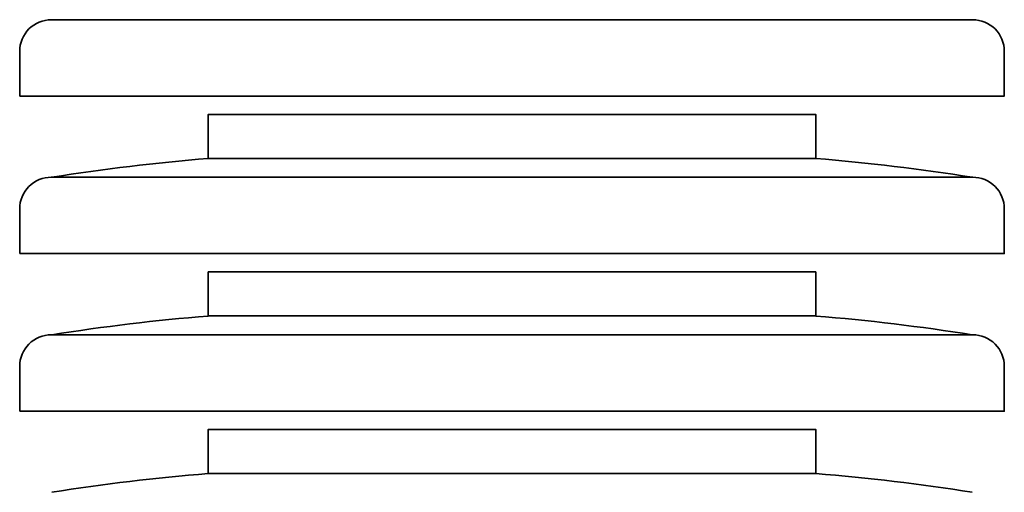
# Model space of a CAD drawing. Header units: millimetres. Extents: x 15940 to 92175, y -24684 to 227664.
# Tile 132 of 132: x 83900 to 84215, y 199954 to 200106. Entities that reach past the tile are written whole.
import ezdxf

# ---------------------------------------------------------------- set-up
doc = ezdxf.new("R2010")
doc.units = ezdxf.units.MM
doc.header["$LTSCALE"] = 0.05
doc.linetypes.add('phl_thick', pattern=[0])
doc.layers.add('VZT_30 DISTRIBUČNÍ PRVKY - OBRYS', color=1, linetype='Continuous', lineweight=35)

msp = doc.modelspace()

# ---------------------------------------------------------------- linework, layer by layer
at = {"layer": 'VZT_30 DISTRIBUČNÍ PRVKY - OBRYS', "linetype": 'phl_thick'}
for points in [[(83899.54, 200081.17), (83899.54, 200095.5, -0.414214), (83909.66, 200105.62), (84204.68, 200105.62, -0.414214), (84214.8, 200095.5), (84214.8, 200081.17)], [(83899.54, 200030.78), (83899.54, 200045.11, -0.414214), (83909.66, 200055.23), (84204.68, 200055.23, -0.414214), (84214.8, 200045.11), (84214.8, 200030.78)], [(83899.54, 199980.38), (83899.54, 199994.71, -0.414214), (83909.66, 200004.83), (84204.68, 200004.83, -0.414214), (84214.8, 199994.71), (84214.8, 199980.38)]]:
    msp.add_lwpolyline(points, format="xyb", close=True, dxfattribs=at)
for points in [[(83959.91, 200061.23), (83959.91, 200075.34), (84154.43, 200075.34), (84154.43, 200061.23)], [(83959.91, 200010.83), (83959.91, 200024.94), (84154.43, 200024.94), (84154.43, 200010.83)], [(83959.91, 199960.43), (83959.91, 199974.54), (84154.43, 199974.54), (84154.43, 199960.43)]]:
    msp.add_lwpolyline(points, close=True, dxfattribs=at)
for centre, start, end in [((84013.8, 199398.74), 94.65116, 99.00304), ((84100.53, 199398.74), 80.99696, 85.34884), ((84013.8, 199348.33), 94.65116, 99.00304), ((84100.53, 199348.33), 80.99696, 85.34884), ((84013.8, 199297.93), 94.65116, 99.00304), ((84100.53, 199297.93), 80.99696, 85.34884)]:
    msp.add_arc(centre, 664.68, start, end, dxfattribs=at)

doc.saveas('drawing.dxf')
